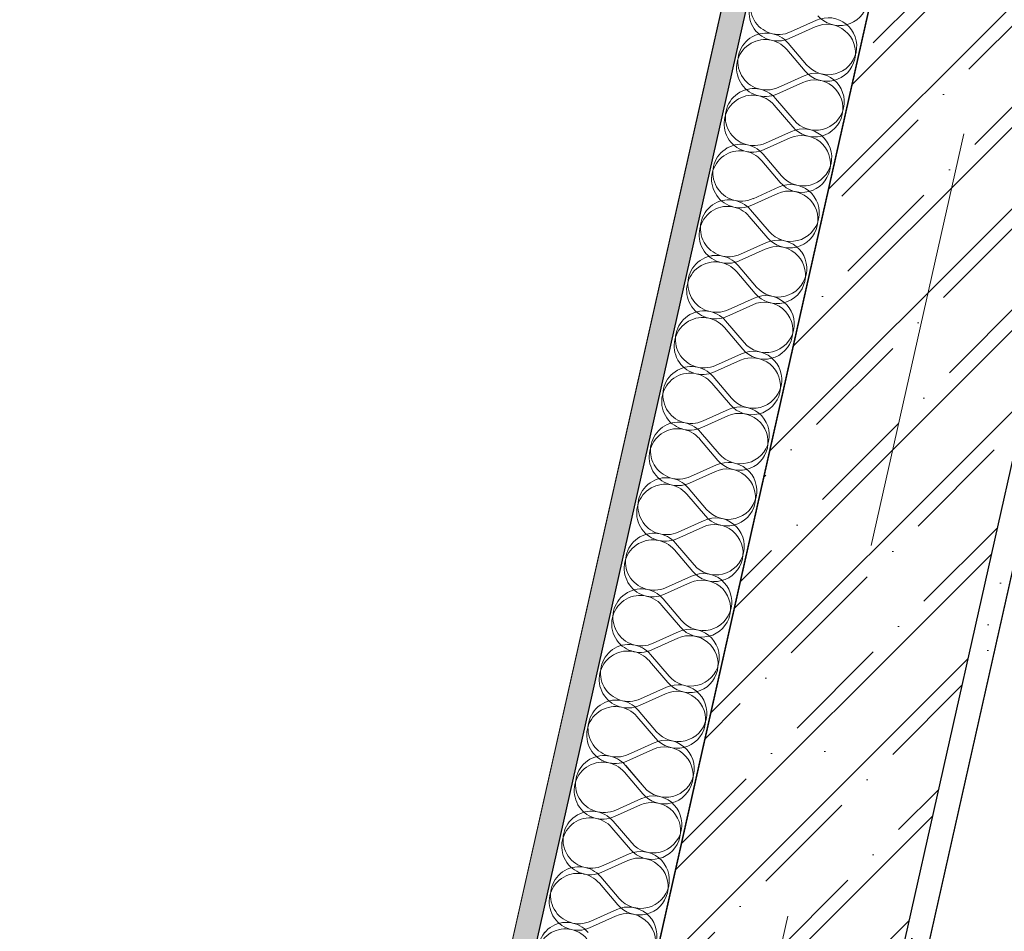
# Model space of a CAD drawing. Header units: millimetres. Extents: x -7145531 to -6681560, y 6117368 to 6219355.
# Tile 116 of 144: x -6934120 to -6933298, y 6144842 to 6145604. Entities that reach past the tile are written whole.
import ezdxf
from ezdxf.enums import TextEntityAlignment as Align

# ---------------------------------------------------------------- set-up
doc = ezdxf.new("R2010")
doc.units = ezdxf.units.MM
doc.header["$MEASUREMENT"] = 0
doc.linetypes.add('Штрихпунктирная', pattern=[670.277762, 352.777767, -176.388884, 0, -141.111112])
for name, color, linetype in [('S - квартира_помещение.АР', 7, 'Continuous'), ('S - МОП.АР', 7, 'Continuous'), ('АР-Стены_внешние_.АР', 7, 'Continuous'), ('АР-Стены_Перегородки_межквартирные_200.АР', 7, 'Continuous'), ('АР-Чертеж-Оси_Осевые размеры.АР', 7, 'Continuous'), ('АР-Чертеж-Размеры.АР', 7, 'Continuous')]:
    doc.layers.add(name, color=color, linetype=linetype)
for name, color, linetype, lineweight in [('АР-Стены_внешние_.АР_Ном._пера__1', 7, 'Continuous', 0), ('АР-Стены_Перегородки_межквартирные_200.АР_Ном._пера__1', 7, 'Continuous', 15), ('АР-Чертеж-Оси_Осевые размеры.АР_Ном._пера__120', 7, 'Continuous', 0)]:
    doc.layers.add(name, color=color, linetype=linetype, lineweight=lineweight)
doc.styles.add('РЎР“Р•РќР•Р\xa0Р\x98Р\xa0_РЎРўР\x98Р›Р¬_3', font='GOTHIC.TTF')
doc.dimstyles.new('СГЕНЕРИР_СТИЛЬ__1', dxfattribs={"dimtxt": 150, "dimasz": 237.5, "dimexe": 0.18, "dimexo": 0.0625, "dimgap": 0, "dimtad": 1, "dimdec": 0, "dimzin": 0, "dimdsep": 46, "dimtxsty": 'РЎР“Р•РќР•Р\xa0Р\x98Р\xa0_РЎРўР\x98Р›Р¬_3', "dimblk": 'ARROWHEAD_6', "dimblk1": 'ARROWHEAD_6', "dimblk2": 'ARROWHEAD_6', "dimcen": 0.09, "dimse1": 1, "dimse2": 1, "dimclrd": 7, "dimclre": 7, "dimclrt": 7, "dimazin": 0, "dimtfac": 1, "dimtdec": 4, "dimtmove": 0, "dimatfit": 3, "dimfxl": 1, "dimtolj": 1, "dimtzin": 0, "dimarcsym": 0})
doc.dimstyles.new('СГЕНЕРИР_СТИЛЬ__3', dxfattribs={"dimtxt": 150, "dimasz": 237.5, "dimexe": 0.18, "dimexo": 0.0625, "dimgap": 0, "dimtad": 1, "dimdec": 0, "dimzin": 0, "dimdsep": 46, "dimtxsty": 'РЎР“Р•РќР•Р\xa0Р\x98Р\xa0_РЎРўР\x98Р›Р¬_3', "dimblk": 'ARROWHEAD_6', "dimblk1": 'ARROWHEAD_6', "dimblk2": 'ARROWHEAD_6', "dimcen": 0.09, "dimse1": 1, "dimse2": 1, "dimclrd": 7, "dimclre": 7, "dimclrt": 7, "dimazin": 0, "dimtfac": 1, "dimtdec": 4, "dimtmove": 2, "dimatfit": 3, "dimfxl": 1, "dimtolj": 1, "dimtzin": 0, "dimarcsym": 0})
pattern_1 = [(45, (-6566190.34, 6563027.8), (-111.369318, 111.369318), [0, -105, 0, -157.5]), (110, (-6565840.34, 6563027.8), (148.001588, 53.868173), [0, -77, 0, -133])]
pattern_2 = [(45, (-6338440.43, 6562625.56), (-111.369318, 111.369318), [0, -105, 0, -157.5]), (110, (-6338090.43, 6562625.56), (148.001588, 53.868173), [0, -77, 0, -133])]

# ---------------------------------------------------------------- blocks, each defined once
blk = doc.blocks.new('*X424', base_point=(-6566190.34, 6562677.79))
at = {"layer": 'АР-Стены_внешние_.АР_Ном._пера__1', "color": 7, "linetype": 'Continuous', "lineweight": 0}
for p, q in [((-7161226.05, 6145996.07), (-7161204.34, 6146005.83)), ((-7161228.14, 6145986.77), (-7161212.69, 6145968.66)), ((-7161236.49, 6145949.61), (-7161214.77, 6145959.37)), ((-7161238.58, 6145940.31), (-7161223.12, 6145922.2)), ((-7161246.92, 6145903.14), (-7161225.21, 6145912.91)), ((-7161249.01, 6145893.85), (-7161233.56, 6145875.74)), ((-7161257.36, 6145856.68), (-7161235.64, 6145866.45)), ((-7161259.45, 6145847.39), (-7161243.99, 6145829.28)), ((-7161267.79, 6145810.22), (-7161246.08, 6145819.99)), ((-7161269.88, 6145800.93), (-7161254.43, 6145782.82)), ((-7161278.23, 6145763.76), (-7161256.51, 6145773.52)), ((-7161280.32, 6145754.47), (-7161264.86, 6145736.35)), ((-7161288.66, 6145717.3), (-7161266.95, 6145727.06)), ((-7161290.75, 6145708.01), (-7161275.3, 6145689.89)), ((-7161299.1, 6145670.84), (-7161277.38, 6145680.6)), ((-7161301.19, 6145661.54), (-7161285.73, 6145643.43)), ((-7161309.53, 6145624.37), (-7161287.82, 6145634.14)), ((-7161311.62, 6145615.08), (-7161296.17, 6145596.97)), ((-7161319.97, 6145577.91), (-7161298.25, 6145587.68)), ((-7161322.06, 6145568.62), (-7161306.6, 6145550.51)), ((-7161330.4, 6145531.45), (-7161308.69, 6145541.22)), ((-7161332.49, 6145522.16), (-7161317.04, 6145504.05)), ((-7161340.84, 6145484.99), (-7161319.12, 6145494.75)), ((-7161342.93, 6145475.7), (-7161327.47, 6145457.58)), ((-7161351.27, 6145438.53), (-7161329.56, 6145448.29)), ((-7161353.36, 6145429.24), (-7161337.91, 6145411.12)), ((-7161361.71, 6145392.07), (-7161339.99, 6145401.83)), ((-7161363.8, 6145382.77), (-7161348.34, 6145364.66)), ((-7161372.14, 6145345.6), (-7161350.43, 6145355.37)), ((-7161374.23, 6145336.31), (-7161358.78, 6145318.2)), ((-7161382.58, 6145299.14), (-7161360.86, 6145308.91)), ((-7161384.67, 6145289.85), (-7161369.21, 6145271.74)), ((-7161393.01, 6145252.68), (-7161371.3, 6145262.45))]:
    blk.add_line(p, q, dxfattribs=at)
for centre, start, end in [((-7161235.82, 6146017.78), 40.47183, 294.21162), ((-7161194.57, 6145984.12), 347.34172, 114.21162), ((-7161246.25, 6145971.32), 40.47183, 294.21162), ((-7161194.57, 6145984.12), 220.47183, 347.34172), ((-7161205.01, 6145937.65), 347.34172, 114.21162), ((-7161256.69, 6145924.86), 40.47183, 294.21162), ((-7161205.01, 6145937.65), 220.47183, 347.34172), ((-7161215.44, 6145891.19), 347.34172, 114.21162), ((-7161267.12, 6145878.4), 40.47183, 294.21162), ((-7161215.44, 6145891.19), 220.47183, 347.34172), ((-7161225.88, 6145844.73), 347.34172, 114.21162), ((-7161277.56, 6145831.94), 40.47183, 294.21162), ((-7161225.88, 6145844.73), 220.47183, 347.34172), ((-7161236.31, 6145798.27), 347.34172, 114.21162), ((-7161287.99, 6145785.47), 40.47183, 294.21162), ((-7161236.31, 6145798.27), 220.47183, 347.34172), ((-7161246.75, 6145751.81), 347.34172, 114.21162), ((-7161298.43, 6145739.01), 40.47183, 294.21162), ((-7161246.75, 6145751.81), 220.47183, 347.34172), ((-7161257.18, 6145705.35), 347.34172, 114.21162), ((-7161308.86, 6145692.55), 40.47183, 294.21162), ((-7161257.18, 6145705.35), 220.47183, 347.34172), ((-7161267.62, 6145658.89), 347.34172, 114.21162), ((-7161319.3, 6145646.09), 40.47183, 294.21162), ((-7161267.62, 6145658.89), 220.47183, 347.34172), ((-7161278.05, 6145612.42), 347.34172, 114.21162), ((-7161329.73, 6145599.63), 40.47183, 294.21162), ((-7161278.05, 6145612.42), 220.47183, 347.34172), ((-7161288.49, 6145565.96), 347.34172, 114.21162), ((-7161340.17, 6145553.17), 40.47183, 294.21162), ((-7161288.49, 6145565.96), 220.47183, 347.34172), ((-7161298.92, 6145519.5), 347.34172, 114.21162), ((-7161350.6, 6145506.7), 40.47183, 294.21162), ((-7161298.92, 6145519.5), 220.47183, 347.34172), ((-7161309.36, 6145473.04), 347.34172, 114.21162), ((-7161361.04, 6145460.24), 40.47183, 294.21162), ((-7161309.36, 6145473.04), 220.47183, 347.34172), ((-7161319.79, 6145426.58), 347.34172, 114.21162), ((-7161371.47, 6145413.78), 40.47183, 294.21162), ((-7161319.79, 6145426.58), 220.47183, 347.34172), ((-7161330.23, 6145380.12), 347.34172, 114.21162), ((-7161381.91, 6145367.32), 40.47183, 294.21162), ((-7161330.23, 6145380.12), 220.47183, 347.34172), ((-7161340.66, 6145333.65), 347.34172, 114.21162), ((-7161392.34, 6145320.86), 40.47183, 294.21162), ((-7161340.66, 6145333.65), 220.47183, 347.34172), ((-7161351.1, 6145287.19), 347.34172, 114.21162), ((-7161402.78, 6145274.4), 40.47183, 294.21162), ((-7161351.1, 6145287.19), 220.47183, 347.34172), ((-7161361.53, 6145240.73), 347.34172, 114.21162), ((-7161413.21, 6145227.93), 40.47183, 294.21162)]:
    blk.add_arc(centre, 23.81, start, end, dxfattribs=at)
blk = doc.blocks.new('Стена_163_8', base_point=(-7164340.2, 6132132.62))
at = {"layer": 'АР-Стены_внешние_.АР', "linetype": 'Continuous', "lineweight": 0, "true_color": 0x000000}
h = blk.add_hatch(dxfattribs=at)
h.set_pattern_fill('ШТУКАТУРКА__ГИПС_01_0008', color=18, style=0, pattern_type=2)
h.set_pattern_definition(pattern_1)
h.paths.add_polyline_path([(-7161215.77, 6146317.85), (-7164394.36, 6132165.28), (-7164374.84, 6132160.9), (-7161196.25, 6146313.46)])
at = {"layer": 'АР-Стены_внешние_.АР_Ном._пера__1', "color": 7, "linetype": 'Continuous', "lineweight": 0}
blk.add_line((-7161196.25, 6146313.46), (-7164374.84, 6132160.9), dxfattribs=at)
at = {"layer": 'АР-Стены_внешние_.АР_Ном._пера__1', "color": 7, "linetype": 'Continuous', "lineweight": 0, "flags": 128}
for points in [[(-7161215.77, 6146317.85), (-7164394.36, 6132165.28)], [(-7164277.27, 6132138.99), (-7161098.68, 6146291.55)]]:
    blk.add_lwpolyline(points, dxfattribs=at)
at = {"layer": 'АР-Стены_внешние_.АР', "color": 7, "lineweight": 0}
blk.add_blockref('*X424', (-6566190.34, 6562677.79), dxfattribs=at)
blk = doc.blocks.new('Стандартный Маркер Сетки[63]_8', base_point=(-7160680.92, 6147693.75))
at = {"layer": 'АР-Чертеж-Оси_Осевые размеры.АР_Ном._пера__120', "color": 7, "linetype": 'Штрихпунктирная', "lineweight": 0}
blk.add_line((-7160787.51, 6147219.17), (-7165571.24, 6125919.76), dxfattribs=at)
at = {"layer": 'АР-Чертеж-Оси_Осевые размеры.АР_Ном._пера__120', "color": 7, "lineweight": 0, "style": 'РЎР“Р•РќР•Р\xa0Р\x98Р\xa0_РЎРўР\x98Р›Р¬_3'}
blk.add_attdef('AC_MarkerText_1', text='', height=350, rotation=347.34172, dxfattribs=at).set_placement((-7165717.47, 6125138.41), align=Align.TOP_CENTER)
blk = doc.blocks.new('Стандартный Маркер Сетки[83]_8', base_point=(-7160680.92, 6147693.75))
at = {"layer": 'АР-Чертеж-Оси_Осевые размеры.АР_Ном._пера__120', "color": 7, "linetype": 'Штрихпунктирная', "lineweight": 0}
blk.add_line((-7160787.51, 6147219.17), (-7165571.24, 6125919.76), dxfattribs=at)
at = {"layer": 'АР-Чертеж-Оси_Осевые размеры.АР_Ном._пера__120', "color": 7, "lineweight": 0, "style": 'РЎР“Р•РќР•Р\xa0Р\x98Р\xa0_РЎРўР\x98Р›Р¬_3'}
blk.add_attdef('AC_MarkerText_1', text='', height=350, rotation=347.34172, dxfattribs=at).set_placement((-7165717.47, 6125138.41), align=Align.TOP_CENTER)
blk = doc.blocks.new('ARROWHEAD_6')
at = {"color": 0, "linetype": 'Continuous', "lineweight": 0}
for p, q in [((-0.5, -0.5), (0.5, 0.5)), ((0, 0), (-1, 0))]:
    blk.add_line(p, q, dxfattribs=at)
blk = doc.blocks.new('*D491', base_point=(-6566190.34, 6562677.79))
at = {"layer": 'Defpoints', "color": 0, "linetype": 'Continuous', "transparency": 16777216}
for p in [(-6931857.39, 6146094.35), (-6931920.25, 6145814.46), (-6933394.39, 6144955.15)]:
    blk.add_point(p, dxfattribs=at)
at = {"layer": 'АР-Чертеж-Размеры.АР', "color": 7, "linetype": 'Continuous', "lineweight": -2, "transparency": 16777216}
for p, q in [((-6932845.31, 6146316.22), (-6932682.16, 6146279.58)), ((-6932089.12, 6146146.39), (-6932265.98, 6146186.11))]:
    blk.add_line(p, q, dxfattribs=at)
at = {"layer": 'АР-Чертеж-Размеры.АР', "color": 7, "linetype": 'Continuous', "lineweight": -2, "transparency": 16777216, "xscale": 237.5, "yscale": 237.5, "zscale": 237.5}
for p, rotation in [((-6933077.04, 6146368.26), 167.3426561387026), ((-6931857.39, 6146094.35), 347.3426561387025)]:
    blk.add_blockref('ARROWHEAD_6', p, dxfattribs=dict(at, rotation=rotation))
at = {"layer": 'АР-Чертеж-Размеры.АР', "color": 7, "linetype": 'Continuous', "lineweight": 0, "transparency": 16777216, "insert": (-6932474.07, 6146232.84), "char_height": 150, "attachment_point": 5, "rotation": 347.34266, "style": 'РЎР“Р•РќР•Р\xa0Р\x98Р\xa0_РЎРўР\x98Р›Р¬_3'}
blk.add_mtext('\\A1;1250', dxfattribs=at)
blk = doc.blocks.new('*D492', base_point=(-6566190.34, 6562677.79))
at = {"layer": 'Defpoints', "color": 0, "linetype": 'Continuous', "transparency": 16777216}
for p in [(-6931391.07, 6145295.91), (-6933610.7, 6138819.75), (-6933248.12, 6138738.32)]:
    blk.add_point(p, dxfattribs=at)
at = {"layer": 'АР-Чертеж-Размеры.АР', "color": 7, "linetype": 'Continuous', "lineweight": -2, "transparency": 16777216}
blk.add_line((-6932171.41, 6145227.76), (-6933558.65, 6139051.48), dxfattribs=at)
at = {"layer": 'АР-Чертеж-Размеры.АР', "color": 7, "linetype": 'Continuous', "lineweight": -2, "transparency": 16777216, "xscale": 237.5, "yscale": 237.5, "zscale": 237.5}
for p, rotation in [((-6932119.37, 6145459.49), 77.3410680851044), ((-6933610.7, 6138819.75), 257.3410680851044)]:
    blk.add_blockref('ARROWHEAD_6', p, dxfattribs=dict(at, rotation=rotation))
at = {"layer": 'АР-Чертеж-Размеры.АР', "color": 7, "linetype": 'Continuous', "lineweight": 0, "transparency": 16777216, "insert": (-6933066.22, 6141723.01), "char_height": 150, "attachment_point": 5, "rotation": 77.34107, "style": 'РЎР“Р•РќР•Р\xa0Р\x98Р\xa0_РЎРўР\x98Р›Р¬_3'}
blk.add_mtext('\\A1;6805', dxfattribs=at)
blk = doc.blocks.new('Стена_174_8', base_point=(-7161757.09, 6142903.68))
at = {"layer": 'АР-Стены_внешние_.АР', "linetype": 'Continuous', "lineweight": 0, "true_color": 0x000000}
h = blk.add_hatch(dxfattribs=at)
h.set_pattern_fill('ЖЕЛЕЗОБЕТОН__PROJECT__0008', color=18, style=0, pattern_type=2)
h.set_pattern_definition([(45, (-6566190.34, 6562677.8), (-84.852814, 84.852814), []), (45, (-6566232.77, 6562720.22), (-84.852814, 84.852814), [90, -30, 0, -30])])
h.paths.add_polyline_path([(-7160950, 6146483.64), (-7161098.68, 6146291.55), (-7161854.66, 6142925.59), (-7161659.52, 6142881.77), (-7160855.33, 6146462.38)])
h = blk.add_hatch(dxfattribs=at)
h.set_pattern_fill('ШТУКАТУРКА__ГИПС_01_0008', color=18, style=0, pattern_type=2)
h.set_pattern_definition(pattern_1)
h.paths.add_polyline_path([(-7160855.33, 6146462.38), (-7161659.52, 6142881.77), (-7161640.01, 6142877.38), (-7160835.82, 6146458)])
at = {"layer": 'АР-Стены_внешние_.АР_Ном._пера__1', "color": 7, "linetype": 'Continuous', "lineweight": 30}
blk.add_line((-7161659.52, 6142881.77), (-7160855.33, 6146462.38), dxfattribs=at)
at = {"layer": 'АР-Стены_внешние_.АР_Ном._пера__1', "color": 7, "linetype": 'Continuous', "lineweight": 0, "flags": 128}
blk.add_lwpolyline([(-7161640.01, 6142877.38), (-7160835.82, 6146458)], dxfattribs=at)
at = {"layer": 'АР-Стены_внешние_.АР_Ном._пера__1', "color": 7, "linetype": 'Continuous', "lineweight": 30, "flags": 128}
blk.add_lwpolyline([(-7161098.68, 6146291.55), (-7161854.66, 6142925.59)], dxfattribs=at)
blk = doc.blocks.new('*X873', base_point=(-6338440.43, 6562275.56))
at = {"layer": 'АР-Стены_Перегородки_межквартирные_200.АР_Ном._пера__1', "color": 7, "linetype": 'Continuous', "lineweight": 0}
for p, q in [((-6933477.19, 6145588.35), (-6933455.48, 6145598.11)), ((-6933479.28, 6145579.05), (-6933463.83, 6145560.94)), ((-6933487.63, 6145541.88), (-6933465.91, 6145551.65)), ((-6933489.71, 6145532.59), (-6933474.26, 6145514.48)), ((-6933498.06, 6145495.42), (-6933476.35, 6145505.19)), ((-6933500.15, 6145486.13), (-6933484.69, 6145468.02)), ((-6933508.5, 6145448.96), (-6933486.78, 6145458.73)), ((-6933510.58, 6145439.67), (-6933495.13, 6145421.56)), ((-6933518.93, 6145402.5), (-6933497.22, 6145412.26)), ((-6933521.02, 6145393.21), (-6933505.56, 6145375.09)), ((-6933529.37, 6145356.04), (-6933507.65, 6145365.8)), ((-6933531.45, 6145346.74), (-6933516, 6145328.63)), ((-6933539.8, 6145309.58), (-6933518.08, 6145319.34)), ((-6933541.89, 6145300.28), (-6933526.43, 6145282.17)), ((-6933550.23, 6145263.11), (-6933528.52, 6145272.88)), ((-6933552.32, 6145253.82), (-6933536.87, 6145235.71)), ((-6933560.67, 6145216.65), (-6933538.95, 6145226.42)), ((-6933562.76, 6145207.36), (-6933547.3, 6145189.25)), ((-6933571.1, 6145170.19), (-6933549.39, 6145179.95)), ((-6933573.19, 6145160.9), (-6933557.74, 6145142.79)), ((-6933581.54, 6145123.73), (-6933559.82, 6145133.49)), ((-6933583.62, 6145114.44), (-6933568.17, 6145096.32)), ((-6933591.97, 6145077.27), (-6933570.26, 6145087.03)), ((-6933594.06, 6145067.97), (-6933578.6, 6145049.86)), ((-6933602.41, 6145030.8), (-6933580.69, 6145040.57)), ((-6933604.49, 6145021.51), (-6933589.04, 6145003.4)), ((-6933612.84, 6144984.34), (-6933591.13, 6144994.11)), ((-6933614.93, 6144975.05), (-6933599.47, 6144956.94)), ((-6933623.28, 6144937.88), (-6933601.56, 6144947.65)), ((-6933625.36, 6144928.59), (-6933609.91, 6144910.48)), ((-6933633.71, 6144891.42), (-6933612, 6144901.18)), ((-6933635.8, 6144882.13), (-6933620.34, 6144864.01)), ((-6933644.14, 6144844.96), (-6933622.43, 6144854.72))]:
    blk.add_line(p, q, dxfattribs=at)
for centre, start, end in [((-6933486.96, 6145610.06), 40.47248, 294.21227), ((-6933435.28, 6145622.86), 220.47248, 347.34238), ((-6933445.71, 6145576.4), 347.34238, 114.21227), ((-6933497.39, 6145563.6), 40.47248, 294.21227), ((-6933445.71, 6145576.4), 220.47248, 347.34238), ((-6933456.15, 6145529.93), 347.34238, 114.21227), ((-6933507.83, 6145517.14), 40.47248, 294.21227), ((-6933456.15, 6145529.93), 220.47248, 347.34238), ((-6933466.58, 6145483.47), 347.34238, 114.21227), ((-6933518.26, 6145470.68), 40.47248, 294.21227), ((-6933466.58, 6145483.47), 220.47248, 347.34238), ((-6933477.02, 6145437.01), 347.34238, 114.21227), ((-6933528.7, 6145424.21), 40.47248, 294.21227), ((-6933477.02, 6145437.01), 220.47248, 347.34238), ((-6933487.45, 6145390.55), 347.34238, 114.21227), ((-6933539.13, 6145377.75), 40.47248, 294.21227), ((-6933487.45, 6145390.55), 220.47248, 347.34238), ((-6933497.89, 6145344.09), 347.34238, 114.21227), ((-6933549.56, 6145331.29), 40.47248, 294.21227), ((-6933497.89, 6145344.09), 220.47248, 347.34238), ((-6933508.32, 6145297.62), 347.34238, 114.21227), ((-6933560, 6145284.83), 40.47248, 294.21227), ((-6933508.32, 6145297.62), 220.47248, 347.34238), ((-6933518.75, 6145251.16), 347.34238, 114.21227), ((-6933570.43, 6145238.37), 40.47248, 294.21227), ((-6933518.75, 6145251.16), 220.47248, 347.34238), ((-6933529.19, 6145204.7), 347.34238, 114.21227), ((-6933580.87, 6145191.9), 40.47248, 294.21227), ((-6933529.19, 6145204.7), 220.47248, 347.34238), ((-6933539.62, 6145158.24), 347.34238, 114.21227), ((-6933591.3, 6145145.44), 40.47248, 294.21227), ((-6933539.62, 6145158.24), 220.47248, 347.34238), ((-6933550.06, 6145111.78), 347.34238, 114.21227), ((-6933601.74, 6145098.98), 40.47248, 294.21227), ((-6933550.06, 6145111.78), 220.47248, 347.34238), ((-6933560.49, 6145065.32), 347.34238, 114.21227), ((-6933612.17, 6145052.52), 40.47248, 294.21227), ((-6933560.49, 6145065.32), 220.47248, 347.34238), ((-6933570.93, 6145018.85), 347.34238, 114.21227), ((-6933622.61, 6145006.06), 40.47248, 294.21227), ((-6933570.93, 6145018.85), 220.47248, 347.34238), ((-6933581.36, 6144972.39), 347.34238, 114.21227), ((-6933633.04, 6144959.6), 40.47248, 294.21227), ((-6933581.36, 6144972.39), 220.47248, 347.34238), ((-6933591.8, 6144925.93), 347.34238, 114.21227), ((-6933643.47, 6144913.13), 40.47248, 294.21227), ((-6933591.8, 6144925.93), 220.47248, 347.34238), ((-6933602.23, 6144879.47), 347.34238, 114.21227), ((-6933653.91, 6144866.67), 40.47248, 294.21227), ((-6933602.23, 6144879.47), 220.47248, 347.34238), ((-6933612.66, 6144833.01), 347.34238, 114.21227), ((-6933664.34, 6144820.21), 40.47248, 294.21227)]:
    blk.add_arc(centre, 23.81, start, end, dxfattribs=at)
blk = doc.blocks.new('Стена_258_3', base_point=(-6933461.3, 6145935.08))
at = {"layer": 'АР-Стены_Перегородки_межквартирные_200.АР', "linetype": 'Continuous', "lineweight": 0, "true_color": 0x000000}
h = blk.add_hatch(dxfattribs=at)
h.set_pattern_fill('ШТУКАТУРКА__ГИПС_01_0003', color=18, style=0, pattern_type=2)
h.set_pattern_definition(pattern_2)
h.paths.add_polyline_path([(-6933465.69, 6145915.57), (-6936644.12, 6131762.97), (-6936624.6, 6131758.58), (-6933446.17, 6145911.19)])
at = {"layer": 'АР-Стены_Перегородки_межквартирные_200.АР_Ном._пера__1', "color": 7, "linetype": 'Continuous', "lineweight": 0}
blk.add_line((-6933446.17, 6145911.19), (-6936624.6, 6131758.58), dxfattribs=at)
at = {"layer": 'АР-Стены_Перегородки_межквартирные_200.АР_Ном._пера__1', "color": 7, "linetype": 'Continuous', "lineweight": 0, "flags": 128}
for points in [[(-6933465.69, 6145915.57), (-6936644.12, 6131762.97)], [(-6936527.03, 6131736.67), (-6933348.6, 6145889.27)]]:
    blk.add_lwpolyline(points, dxfattribs=at)
at = {"layer": 'АР-Стены_Перегородки_межквартирные_200.АР', "color": 7, "lineweight": 0}
blk.add_blockref('*X873', (-6338440.43, 6562275.56), dxfattribs=at)
blk = doc.blocks.new('*X876', base_point=(-6338440.43, 6562275.56))
at = {"layer": 'АР-Стены_внешние_.АР_Ном._пера__1', "color": 7, "linetype": 'Continuous', "lineweight": 0}
for p, q in [((-6933476.14, 6145593.83), (-6933454.43, 6145603.59)), ((-6933478.23, 6145584.54), (-6933462.78, 6145566.42)), ((-6933486.58, 6145547.37), (-6933464.86, 6145557.13)), ((-6933488.66, 6145538.07), (-6933473.21, 6145519.96)), ((-6933497.01, 6145500.9), (-6933475.3, 6145510.67)), ((-6933499.1, 6145491.61), (-6933483.65, 6145473.5)), ((-6933507.45, 6145454.44), (-6933485.73, 6145464.21)), ((-6933509.53, 6145445.15), (-6933494.08, 6145427.04)), ((-6933517.88, 6145407.98), (-6933496.17, 6145417.75)), ((-6933519.97, 6145398.69), (-6933504.52, 6145380.58)), ((-6933528.32, 6145361.52), (-6933506.6, 6145371.28)), ((-6933530.4, 6145352.23), (-6933514.95, 6145334.12)), ((-6933538.75, 6145315.06), (-6933517.04, 6145324.82)), ((-6933540.84, 6145305.77), (-6933525.39, 6145287.65)), ((-6933549.19, 6145268.6), (-6933527.47, 6145278.36)), ((-6933551.27, 6145259.3), (-6933535.82, 6145241.19)), ((-6933559.62, 6145222.14), (-6933537.91, 6145231.9)), ((-6933561.71, 6145212.84), (-6933546.26, 6145194.73)), ((-6933570.06, 6145175.67), (-6933548.34, 6145185.44)), ((-6933572.14, 6145166.38), (-6933556.69, 6145148.27)), ((-6933580.49, 6145129.21), (-6933558.78, 6145138.98)), ((-6933582.58, 6145119.92), (-6933567.13, 6145101.81)), ((-6933590.93, 6145082.75), (-6933569.21, 6145092.51)), ((-6933593.01, 6145073.46), (-6933577.56, 6145055.35)), ((-6933601.36, 6145036.29), (-6933579.65, 6145046.05)), ((-6933603.45, 6145027), (-6933588, 6145008.88)), ((-6933611.8, 6144989.83), (-6933590.08, 6144999.59)), ((-6933613.88, 6144980.53), (-6933598.43, 6144962.42)), ((-6933622.23, 6144943.37), (-6933600.52, 6144953.13)), ((-6933624.32, 6144934.07), (-6933608.87, 6144915.96)), ((-6933632.67, 6144896.9), (-6933610.95, 6144906.67)), ((-6933634.75, 6144887.61), (-6933619.3, 6144869.5)), ((-6933643.1, 6144850.44), (-6933621.39, 6144860.21))]:
    blk.add_line(p, q, dxfattribs=at)
for centre, start, end in [((-6933485.91, 6145615.54), 40.47183, 294.21162), ((-6933444.66, 6145581.88), 347.34172, 114.21162), ((-6933496.34, 6145569.08), 40.47183, 294.21162), ((-6933444.66, 6145581.88), 220.47183, 347.34172), ((-6933455.1, 6145535.42), 347.34172, 114.21162), ((-6933506.78, 6145522.62), 40.47183, 294.21162), ((-6933455.1, 6145535.42), 220.47183, 347.34172), ((-6933465.53, 6145488.95), 347.34172, 114.21162), ((-6933517.21, 6145476.16), 40.47183, 294.21162), ((-6933465.53, 6145488.95), 220.47183, 347.34172), ((-6933475.97, 6145442.49), 347.34172, 114.21162), ((-6933527.65, 6145429.7), 40.47183, 294.21162), ((-6933475.97, 6145442.49), 220.47183, 347.34172), ((-6933486.4, 6145396.03), 347.34172, 114.21162), ((-6933538.08, 6145383.24), 40.47183, 294.21162), ((-6933486.4, 6145396.03), 220.47183, 347.34172), ((-6933496.84, 6145349.57), 347.34172, 114.21162), ((-6933548.52, 6145336.77), 40.47183, 294.21162), ((-6933496.84, 6145349.57), 220.47183, 347.34172), ((-6933507.27, 6145303.11), 347.34172, 114.21162), ((-6933558.95, 6145290.31), 40.47183, 294.21162), ((-6933507.27, 6145303.11), 220.47183, 347.34172), ((-6933517.71, 6145256.65), 347.34172, 114.21162), ((-6933569.39, 6145243.85), 40.47183, 294.21162), ((-6933517.71, 6145256.65), 220.47183, 347.34172), ((-6933528.14, 6145210.18), 347.34172, 114.21162), ((-6933579.82, 6145197.39), 40.47183, 294.21162), ((-6933528.14, 6145210.18), 220.47183, 347.34172), ((-6933538.58, 6145163.72), 347.34172, 114.21162), ((-6933590.26, 6145150.93), 40.47183, 294.21162), ((-6933538.58, 6145163.72), 220.47183, 347.34172), ((-6933549.01, 6145117.26), 347.34172, 114.21162), ((-6933600.69, 6145104.47), 40.47183, 294.21162), ((-6933549.01, 6145117.26), 220.47183, 347.34172), ((-6933559.45, 6145070.8), 347.34172, 114.21162), ((-6933611.13, 6145058), 40.47183, 294.21162), ((-6933559.45, 6145070.8), 220.47183, 347.34172), ((-6933569.88, 6145024.34), 347.34172, 114.21162), ((-6933621.56, 6145011.54), 40.47183, 294.21162), ((-6933569.88, 6145024.34), 220.47183, 347.34172), ((-6933580.32, 6144977.88), 347.34172, 114.21162), ((-6933632, 6144965.08), 40.47183, 294.21162), ((-6933580.32, 6144977.88), 220.47183, 347.34172), ((-6933590.75, 6144931.41), 347.34172, 114.21162), ((-6933642.43, 6144918.62), 40.47183, 294.21162), ((-6933590.75, 6144931.41), 220.47183, 347.34172), ((-6933601.19, 6144884.95), 347.34172, 114.21162), ((-6933652.87, 6144872.16), 40.47183, 294.21162), ((-6933601.19, 6144884.95), 220.47183, 347.34172), ((-6933611.62, 6144838.49), 347.34172, 114.21162), ((-6933663.3, 6144825.7), 40.47183, 294.21162)]:
    blk.add_arc(centre, 23.81, start, end, dxfattribs=at)
blk = doc.blocks.new('Стена_259_3', base_point=(-6936590.29, 6131730.38))
at = {"layer": 'АР-Стены_внешние_.АР', "linetype": 'Continuous', "lineweight": 0, "true_color": 0x000000}
h = blk.add_hatch(dxfattribs=at)
h.set_pattern_fill('ШТУКАТУРКА__ГИПС_01_0003', color=18, style=0, pattern_type=2)
h.set_pattern_definition(pattern_2)
h.paths.add_polyline_path([(-6933465.86, 6145915.61), (-6936644.45, 6131763.04), (-6936624.93, 6131758.66), (-6933446.34, 6145911.23)])
at = {"layer": 'АР-Стены_внешние_.АР_Ном._пера__1', "color": 7, "linetype": 'Continuous', "lineweight": 0}
blk.add_line((-6933446.34, 6145911.23), (-6936624.93, 6131758.66), dxfattribs=at)
at = {"layer": 'АР-Стены_внешние_.АР_Ном._пера__1', "color": 7, "linetype": 'Continuous', "lineweight": 0, "flags": 128}
for points in [[(-6933465.86, 6145915.61), (-6936644.45, 6131763.04)], [(-6936527.36, 6131736.75), (-6933348.77, 6145889.31)]]:
    blk.add_lwpolyline(points, dxfattribs=at)
at = {"layer": 'АР-Стены_внешние_.АР', "color": 7, "lineweight": 0}
blk.add_blockref('*X876', (-6338440.43, 6562275.56), dxfattribs=at)
blk = doc.blocks.new('Стандартный Маркер Сетки[130]_3', base_point=(-6932931.01, 6147291.51))
at = {"layer": 'АР-Чертеж-Оси_Осевые размеры.АР_Ном._пера__120', "color": 7, "linetype": 'Штрихпунктирная', "lineweight": 0}
blk.add_line((-6933037.6, 6146816.93), (-6937821.33, 6125517.52), dxfattribs=at)
at = {"layer": 'АР-Чертеж-Оси_Осевые размеры.АР_Ном._пера__120', "color": 7, "lineweight": 0, "style": 'РЎР“Р•РќР•Р\xa0Р\x98Р\xa0_РЎРўР\x98Р›Р¬_3'}
blk.add_attdef('AC_MarkerText_1', text='', height=350, rotation=347.34172, dxfattribs=at).set_placement((-6937967.56, 6124736.17), align=Align.TOP_CENTER)
blk = doc.blocks.new('Стандартный Маркер Сетки[143]_3', base_point=(-6932931.01, 6147291.51))
at = {"layer": 'АР-Чертеж-Оси_Осевые размеры.АР_Ном._пера__120', "color": 7, "linetype": 'Штрихпунктирная', "lineweight": 0}
blk.add_line((-6933037.6, 6146816.93), (-6937821.33, 6125517.52), dxfattribs=at)
at = {"layer": 'АР-Чертеж-Оси_Осевые размеры.АР_Ном._пера__120', "color": 7, "lineweight": 0, "style": 'РЎР“Р•РќР•Р\xa0Р\x98Р\xa0_РЎРўР\x98Р›Р¬_3'}
blk.add_attdef('AC_MarkerText_1', text='', height=350, rotation=347.34172, dxfattribs=at).set_placement((-6937967.56, 6124736.17), align=Align.TOP_CENTER)
blk = doc.blocks.new('Стена_268_3', base_point=(-6934007.18, 6142501.44))
at = {"layer": 'АР-Стены_внешние_.АР', "linetype": 'Continuous', "lineweight": 0, "true_color": 0x000000}
h = blk.add_hatch(dxfattribs=at)
h.set_pattern_fill('ЖЕЛЕЗОБЕТОН__PROJECT__0003', color=18, style=0, pattern_type=2)
h.set_pattern_definition([(45, (-6338440.43, 6562275.56), (-84.852814, 84.852814), []), (45, (-6338482.86, 6562317.98), (-84.852814, 84.852814), [90, -30, 0, -30])])
h.paths.add_polyline_path([(-6933200.09, 6146081.4), (-6933348.77, 6145889.31), (-6934104.75, 6142523.35), (-6933909.61, 6142479.53), (-6933105.42, 6146060.14)])
h = blk.add_hatch(dxfattribs=at)
h.set_pattern_fill('ШТУКАТУРКА__ГИПС_01_0003', color=18, style=0, pattern_type=2)
h.set_pattern_definition(pattern_2)
h.paths.add_polyline_path([(-6933105.42, 6146060.14), (-6933909.61, 6142479.53), (-6933890.09, 6142475.14), (-6933085.91, 6146055.76)])
at = {"layer": 'АР-Стены_внешние_.АР_Ном._пера__1', "color": 7, "linetype": 'Continuous', "lineweight": 30}
blk.add_line((-6933909.61, 6142479.53), (-6933105.42, 6146060.14), dxfattribs=at)
at = {"layer": 'АР-Стены_внешние_.АР_Ном._пера__1', "color": 7, "linetype": 'Continuous', "lineweight": 0, "flags": 128}
blk.add_lwpolyline([(-6933890.09, 6142475.14), (-6933085.91, 6146055.76)], dxfattribs=at)
at = {"layer": 'АР-Стены_внешние_.АР_Ном._пера__1', "color": 7, "linetype": 'Continuous', "lineweight": 30, "flags": 128}
blk.add_lwpolyline([(-6933348.77, 6145889.31), (-6934104.75, 6142523.35)], dxfattribs=at)

msp = doc.modelspace()

# ---------------------------------------------------------------- linework, layer by layer
at = {"layer": 'S - квартира_помещение.АР', "color": 254, "linetype": 'Continuous', "lineweight": 0, "true_color": 0xffe1c4, "flags": 128}
msp.add_lwpolyline([(-6931072.44, 6138864.62), (-6929712.74, 6144918.98), (-6933166.83, 6145694.71), (-6934658.01, 6139054.94), (-6932208.94, 6138504.92), (-6932077.47, 6139090.34)], close=True, dxfattribs=at)
at = {"layer": 'S - МОП.АР', "color": 254, "linetype": 'Continuous', "lineweight": 0, "true_color": 0xd1c7d6, "flags": 128}
msp.add_lwpolyline([(-6936644.31, 6131762.82), (-6933465.69, 6145915.57), (-6936207.29, 6146531.32), (-6936441.76, 6145487.36), (-6936842.16, 6145577.29), (-6937188.42, 6144035.59), (-6937383.56, 6144079.41), (-6937037.3, 6145621.11), (-6940101.05, 6146309.22)], dxfattribs=at)

# ---------------------------------------------------------------- block references
at = {"layer": 'АР-Стены_внешние_.АР', "color": 7, "lineweight": 0}
for name, p in [('Стена_174_8', (-6934007.18, 6142501.44)), ('Стена_268_3', (-6934007.18, 6142501.44)), ('Стена_163_8', (-6936590.29, 6131730.38)), ('Стена_259_3', (-6936590.29, 6131730.38))]:
    msp.add_blockref(name, p, dxfattribs=at)
at = {"layer": 'АР-Стены_Перегородки_межквартирные_200.АР', "color": 7, "lineweight": 0}
msp.add_blockref('Стена_258_3', (-6933461.3, 6145935.08), dxfattribs=at)
at = {"layer": 'АР-Чертеж-Оси_Осевые размеры.АР', "color": 8, "linetype": 'Continuous', "lineweight": 15}
for name in ['Стандартный Маркер Сетки[63]_8', 'Стандартный Маркер Сетки[83]_8', 'Стандартный Маркер Сетки[130]_3', 'Стандартный Маркер Сетки[143]_3']:
    msp.add_blockref(name, (-6932931.01, 6147291.51), dxfattribs=at)

# ---------------------------------------------------------------- dimensions: what is measured, and where the dimension line sits
at = {"layer": 'АР-Чертеж-Размеры.АР', "color": 7, "linetype": 'Continuous', "lineweight": 0}
for base, p1, p2, angle, dimstyle, picture, middle, turn in [((-6931857.39, 6146094.35), (-6933394.39, 6144955.15), (-6931920.25, 6145814.46), 347.34266, 'СГЕНЕРИР_СТИЛЬ__1', '*D491', (-6932474.07, 6146232.84), 347.34266), ((-6933610.7, 6138819.75), (-6931391.07, 6145295.91), (-6933248.12, 6138738.32), 257.34107, 'СГЕНЕРИР_СТИЛЬ__3', '*D492', (-6933066.22, 6141723.01), 77.34107)]:
    dim = msp.add_linear_dim(base=base, p1=p1, p2=p2, angle=angle, dimstyle=dimstyle, dxfattribs=at)
    dim.commit()
    dim.dimension.update_dxf_attribs({"geometry": picture, "text_midpoint": middle, "dimtype": 160, "text_rotation": turn})

doc.saveas('drawing.dxf')
